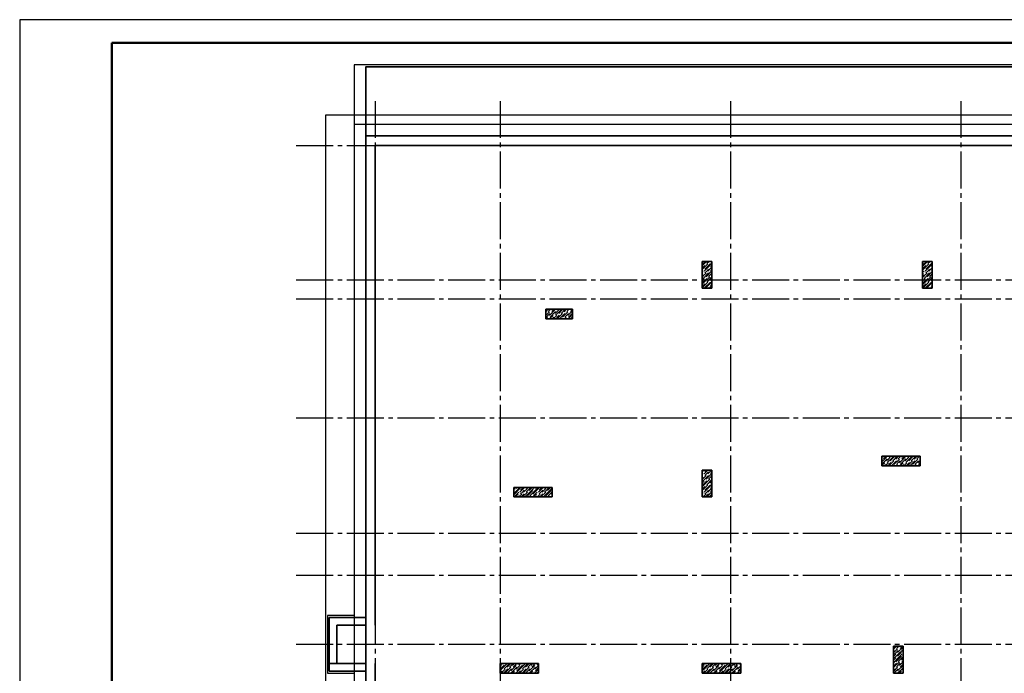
# Model space of a CAD drawing. Header units: millimetres. Extents: x 0 to 21000, y 0 to 14850.
# Tile 2 of 9: x 0 to 10689, y 7753 to 14850. Entities that reach past the tile are written whole.
import ezdxf

# ---------------------------------------------------------------- set-up
doc = ezdxf.new("R2010")
doc.units = ezdxf.units.MM
doc.linetypes.add('______5', pattern=[550, 400, -50, 50, -50])
for name, color, linetype, lineweight in [('Standard', 7, 'Continuous', 25), ('ЖБ Пилон', 180, 'Continuous', 25), ('Позиционная метка линия выноска', 7, 'Continuous', 13)]:
    doc.layers.add(name, color=color, linetype=linetype, lineweight=lineweight)
doc.layers.add('ЖБ Плита Фундамента верхний уровень', color=7, linetype='Continuous', lineweight=25, true_color=0x783c14)
doc.layers.add('ЖБ Стена верхний уровень', color=7, linetype='Continuous', lineweight=25, true_color=0x006e00)
doc.layers.add('Оси', color=7, linetype='______5', true_color=0x656565)

msp = doc.modelspace()

# ---------------------------------------------------------------- hatches: boundary and pattern name
at = {"layer": 'ЖБ Пилон', "linetype": 'Continuous', "lineweight": 18, "transparency": 33554687}
for points in [[(7446, 12191), (7448, 12193), (7451, 12191), (7448, 12188)], [(7479, 12209), (7481, 12212), (7484, 12209), (7481, 12207)], [(7506, 12211), (7508, 12213), (7511, 12211), (7508, 12208)], [(9846, 12191), (9848, 12193), (9851, 12191), (9848, 12188)], [(9879, 12209), (9881, 12212), (9884, 12209), (9881, 12207)], [(9906, 12211), (9906, 12211), (9906, 12210)], [(7419, 12109), (7421, 12112), (7424, 12109), (7421, 12107)], [(7426, 12131), (7428, 12133), (7431, 12131), (7428, 12128)], [(7426, 12091), (7428, 12093), (7431, 12091), (7428, 12088)], [(7459, 12109), (7461, 12112), (7464, 12109), (7461, 12107)], [(7486, 12151), (7488, 12153), (7491, 12151), (7488, 12148)], [(7486, 12111), (7488, 12113), (7491, 12111), (7488, 12108)], [(9819, 12109), (9821, 12112), (9824, 12109), (9821, 12107)], [(9826, 12131), (9828, 12133), (9831, 12131), (9828, 12128)], [(9826, 12091), (9828, 12093), (9831, 12091), (9828, 12088)], [(9859, 12109), (9861, 12112), (9864, 12109), (9861, 12107)], [(9886, 12151), (9888, 12153), (9891, 12151), (9888, 12148)], [(9886, 12111), (9888, 12113), (9891, 12111), (9888, 12108)], [(7410, 12031), (7411, 12031), (7410, 12030)], [(7439, 12049), (7441, 12052), (7444, 12049), (7441, 12047)], [(7446, 11991), (7448, 11993), (7451, 11991), (7448, 11988)], [(7466, 12051), (7468, 12053), (7471, 12051), (7468, 12048)], [(7479, 12009), (7481, 12012), (7484, 12009), (7481, 12007)], [(7499, 12069), (7501, 12072), (7504, 12069), (7501, 12067)], [(7506, 12011), (7508, 12013), (7511, 12011), (7508, 12008)], [(9802, 12051), (9804, 12049), (9802, 12048)], [(9806, 12031), (9808, 12033), (9811, 12031), (9808, 12028)], [(9839, 12049), (9841, 12052), (9844, 12049), (9841, 12047)], [(9846, 11991), (9848, 11993), (9851, 11991), (9848, 11988)], [(9866, 12051), (9868, 12053), (9871, 12051), (9868, 12048)], [(9879, 12009), (9881, 12012), (9884, 12009), (9881, 12007)], [(9899, 12069), (9901, 12072), (9904, 12069), (9901, 12067)], [(9906, 12011), (9906, 12011), (9906, 12010)], [(7486, 11951), (7488, 11953), (7491, 11951), (7488, 11948)], [(9886, 11951), (9888, 11953), (9891, 11951), (9888, 11948)], [(5726, 11671), (5728, 11673), (5731, 11671), (5728, 11668)], [(5759, 11689), (5761, 11692), (5764, 11689), (5761, 11687)], [(5766, 11671), (5768, 11673), (5771, 11671), (5768, 11668)], [(5799, 11649), (5801, 11652), (5804, 11649), (5801, 11647)], [(5826, 11691), (5828, 11693), (5831, 11691), (5828, 11688)], [(5839, 11649), (5841, 11652), (5844, 11649), (5841, 11647)], [(5866, 11651), (5868, 11653), (5871, 11651), (5868, 11648)], [(5899, 11669), (5901, 11672), (5904, 11669), (5901, 11667)], [(5926, 11671), (5928, 11673), (5931, 11671), (5928, 11668)], [(5959, 11689), (5961, 11692), (5964, 11689), (5961, 11687)], [(5966, 11671), (5968, 11673), (5971, 11671), (5968, 11668)], [(5999, 11649), (6001, 11652), (6002, 11651), (6002, 11648), (6001, 11647)], [(5710, 11611), (5711, 11611), (5710, 11610)], [(5739, 11629), (5741, 11632), (5744, 11629), (5741, 11627)], [(5746, 11611), (5748, 11613), (5751, 11611), (5748, 11608)], [(5806, 11631), (5808, 11633), (5811, 11631), (5808, 11628)], [(5879, 11609), (5881, 11612), (5884, 11609), (5881, 11607)], [(5906, 11611), (5908, 11613), (5911, 11611), (5908, 11608)], [(5939, 11629), (5941, 11632), (5944, 11629), (5941, 11627)], [(5946, 11611), (5948, 11613), (5951, 11611), (5948, 11608)], [(9360, 10091), (9361, 10092), (9364, 10089), (9361, 10087), (9360, 10088)], [(9366, 10071), (9368, 10073), (9371, 10071), (9368, 10068)], [(9399, 10049), (9401, 10052), (9404, 10049), (9401, 10047)], [(9424, 10109), (9421, 10107), (9419, 10109)], [(9426, 10091), (9428, 10093), (9431, 10091), (9428, 10088)], [(9439, 10049), (9441, 10052), (9444, 10049), (9441, 10047)], [(9464, 10109), (9461, 10107), (9459, 10109)], [(9466, 10051), (9468, 10053), (9471, 10051), (9468, 10048)], [(9489, 10109), (9488, 10108), (9487, 10109)], [(9499, 10069), (9501, 10072), (9504, 10069), (9501, 10067)], [(9526, 10071), (9528, 10073), (9531, 10071), (9528, 10068)], [(9559, 10089), (9561, 10092), (9564, 10089), (9561, 10087)], [(9566, 10071), (9568, 10073), (9571, 10071), (9568, 10068)], [(9599, 10049), (9601, 10052), (9604, 10049), (9601, 10047)], [(9624, 10109), (9621, 10107), (9619, 10109)], [(9626, 10091), (9628, 10093), (9631, 10091), (9628, 10088)], [(9639, 10049), (9641, 10052), (9644, 10049), (9641, 10047)], [(9664, 10109), (9661, 10107), (9659, 10109)], [(9666, 10051), (9668, 10053), (9671, 10051), (9668, 10048)], [(9689, 10109), (9688, 10108), (9687, 10109)], [(9699, 10069), (9701, 10072), (9704, 10069), (9701, 10067)], [(9726, 10071), (9728, 10073), (9731, 10071), (9728, 10068)], [(9759, 10089), (9761, 10092), (9764, 10089), (9761, 10087)], [(9766, 10071), (9768, 10073), (9771, 10071), (9768, 10068)], [(7486, 9951), (7488, 9953), (7491, 9951), (7488, 9948)], [(9406, 10031), (9408, 10033), (9411, 10031), (9408, 10028)], [(9479, 10009), (9481, 10012), (9484, 10009), (9481, 10007)], [(9506, 10011), (9508, 10013), (9511, 10011), (9508, 10008)], [(9539, 10029), (9541, 10032), (9544, 10029), (9541, 10027)], [(9546, 10011), (9548, 10013), (9551, 10011), (9548, 10008)], [(9606, 10031), (9608, 10033), (9611, 10031), (9608, 10028)], [(9679, 10009), (9681, 10012), (9684, 10009), (9681, 10007)], [(9706, 10011), (9708, 10013), (9711, 10011), (9708, 10008)], [(9739, 10029), (9741, 10032), (9744, 10029), (9741, 10027)], [(9746, 10011), (9748, 10013), (9751, 10011), (9748, 10008)], [(7419, 9909), (7421, 9912), (7424, 9909), (7421, 9907)], [(7426, 9931), (7428, 9933), (7431, 9931), (7428, 9928)], [(7426, 9891), (7428, 9893), (7431, 9891), (7428, 9888)], [(7439, 9849), (7441, 9852), (7444, 9849), (7441, 9847)], [(7459, 9909), (7461, 9912), (7464, 9909), (7461, 9907)], [(7466, 9851), (7468, 9853), (7471, 9851), (7468, 9848)], [(7486, 9911), (7488, 9913), (7491, 9911), (7488, 9908)], [(7499, 9869), (7501, 9872), (7504, 9869), (7501, 9867)], [(5379, 9749), (5381, 9752), (5384, 9749), (5381, 9747)], [(5386, 9771), (5387, 9772), (5389, 9772), (5391, 9771), (5388, 9768)], [(5426, 9731), (5428, 9733), (5431, 9731), (5428, 9728)], [(5486, 9751), (5488, 9753), (5491, 9751), (5488, 9748)], [(5519, 9769), (5521, 9772), (5521, 9772), (5524, 9769), (5521, 9767)], [(5519, 9729), (5521, 9732), (5524, 9729), (5521, 9727)], [(5579, 9749), (5581, 9752), (5584, 9749), (5581, 9747)], [(5586, 9771), (5587, 9772), (5589, 9772), (5591, 9771), (5588, 9768)], [(5626, 9731), (5628, 9733), (5631, 9731), (5628, 9728)], [(5686, 9751), (5688, 9753), (5691, 9751), (5688, 9748)], [(5719, 9769), (5721, 9772), (5721, 9772), (5724, 9769), (5721, 9767)], [(5719, 9729), (5721, 9732), (5724, 9729), (5721, 9727)], [(5779, 9749), (5781, 9752), (5781, 9747)], [(7410, 9831), (7411, 9831), (7410, 9830)], [(7426, 9731), (7428, 9733), (7431, 9731), (7428, 9728)], [(7446, 9791), (7448, 9793), (7451, 9791), (7448, 9788)], [(7479, 9809), (7481, 9812), (7484, 9809), (7481, 9807)], [(7486, 9751), (7488, 9753), (7491, 9751), (7488, 9748)], [(7506, 9811), (7508, 9813), (7511, 9811), (7508, 9808)], [(5366, 9671), (5368, 9673), (5371, 9671), (5368, 9668)], [(5419, 9709), (5421, 9712), (5424, 9709), (5421, 9707)], [(5426, 9691), (5428, 9693), (5431, 9691), (5428, 9688)], [(5459, 9709), (5461, 9712), (5464, 9709), (5461, 9707)], [(5486, 9711), (5488, 9713), (5491, 9711), (5488, 9708)], [(5499, 9669), (5501, 9672), (5504, 9669), (5502, 9668), (5501, 9668)], [(5526, 9671), (5528, 9673), (5531, 9671), (5528, 9668)], [(5559, 9689), (5561, 9692), (5564, 9689), (5561, 9687)], [(5566, 9671), (5568, 9673), (5571, 9671), (5568, 9668)], [(5619, 9709), (5621, 9712), (5624, 9709), (5621, 9707)], [(5626, 9691), (5628, 9693), (5631, 9691), (5628, 9688)], [(5659, 9709), (5661, 9712), (5664, 9709), (5661, 9707)], [(5686, 9711), (5688, 9713), (5691, 9711), (5688, 9708)], [(5699, 9669), (5701, 9672), (5704, 9669), (5702, 9668), (5701, 9668)], [(5726, 9671), (5728, 9673), (5731, 9671), (5728, 9668)], [(5759, 9689), (5761, 9692), (5764, 9689), (5761, 9687)], [(5766, 9671), (5768, 9673), (5771, 9671), (5768, 9668)], [(7419, 9709), (7421, 9712), (7424, 9709), (7421, 9707)], [(7426, 9691), (7428, 9693), (7431, 9691), (7428, 9688)], [(7459, 9709), (7461, 9712), (7464, 9709), (7461, 9707)], [(7486, 9711), (7488, 9713), (7491, 9711), (7488, 9708)], [(7499, 9669), (7501, 9672), (7504, 9669), (7502, 9668), (7501, 9668)], [(9539, 8029), (9541, 8032), (9544, 8029), (9541, 8027)], [(9486, 7951), (9488, 7953), (9491, 7951), (9488, 7948)], [(9486, 7911), (9488, 7913), (9491, 7911), (9488, 7908)], [(9506, 8011), (9508, 8013), (9511, 8011), (9508, 8008)], [(9519, 7969), (9521, 7972), (9524, 7969), (9521, 7967)], [(9519, 7929), (9521, 7932), (9524, 7929), (9521, 7927)], [(9546, 8011), (9548, 8013), (9551, 8011), (9548, 8008)], [(9579, 7989), (9581, 7992), (9584, 7989), (9581, 7987)], [(9579, 7949), (9581, 7952), (9584, 7949), (9581, 7947)], [(9586, 7971), (9588, 7973), (9590, 7972), (9590, 7969), (9588, 7968)], [(5239, 7849), (5241, 7852), (5244, 7849), (5241, 7847)], [(5266, 7851), (5268, 7853), (5271, 7851), (5268, 7848)], [(5279, 7809), (5281, 7812), (5284, 7809), (5281, 7807)], [(5306, 7811), (5308, 7813), (5311, 7811), (5308, 7808)], [(5339, 7829), (5341, 7832), (5344, 7829), (5341, 7827)], [(5346, 7811), (5348, 7813), (5351, 7811), (5348, 7808)], [(5399, 7849), (5401, 7852), (5404, 7849), (5401, 7847)], [(5406, 7831), (5408, 7833), (5411, 7831), (5408, 7828)], [(5439, 7849), (5441, 7852), (5444, 7849), (5441, 7847)], [(5466, 7851), (5468, 7853), (5471, 7851), (5468, 7848)], [(5479, 7809), (5481, 7812), (5484, 7809), (5481, 7807)], [(5506, 7811), (5508, 7813), (5511, 7811), (5508, 7808)], [(5539, 7829), (5541, 7832), (5544, 7829), (5541, 7827)], [(5546, 7811), (5548, 7813), (5551, 7811), (5548, 7808)], [(5599, 7849), (5601, 7852), (5604, 7849), (5601, 7847)], [(5606, 7831), (5608, 7833), (5611, 7831), (5608, 7828)], [(7410, 7831), (7411, 7831), (7410, 7830)], [(7439, 7849), (7441, 7852), (7444, 7849), (7441, 7847)], [(7466, 7851), (7468, 7853), (7471, 7851), (7468, 7848)], [(7479, 7809), (7481, 7812), (7484, 7809), (7481, 7807)], [(7506, 7811), (7508, 7813), (7511, 7811), (7508, 7808)], [(7539, 7829), (7541, 7832), (7544, 7829), (7541, 7827)], [(7546, 7811), (7548, 7813), (7551, 7811), (7548, 7808)], [(7599, 7849), (7601, 7852), (7604, 7849), (7601, 7847)], [(7606, 7831), (7608, 7833), (7611, 7831), (7608, 7828)], [(7639, 7849), (7641, 7852), (7644, 7849), (7641, 7847)], [(7666, 7851), (7668, 7853), (7671, 7851), (7668, 7848)], [(7679, 7809), (7681, 7812), (7684, 7809), (7681, 7807)], [(7706, 7811), (7708, 7813), (7711, 7811), (7708, 7808)], [(7739, 7829), (7741, 7832), (7744, 7829), (7741, 7827)], [(7746, 7811), (7748, 7813), (7751, 7811), (7748, 7808)], [(7799, 7849), (7801, 7852), (7804, 7849), (7801, 7847)], [(7806, 7831), (7808, 7833), (7811, 7831), (7808, 7828)], [(9499, 7869), (9501, 7872), (9504, 7869), (9501, 7867)], [(9506, 7811), (9508, 7813), (9511, 7811), (9508, 7808)], [(9526, 7871), (9528, 7873), (9531, 7871), (9528, 7868)], [(9539, 7829), (9541, 7832), (9544, 7829), (9541, 7827)], [(9546, 7811), (9548, 7813), (9551, 7811), (9548, 7808)], [(9559, 7889), (9561, 7892), (9564, 7889), (9561, 7887)], [(9566, 7871), (9568, 7873), (9571, 7871), (9568, 7868)], [(5246, 7791), (5248, 7793), (5251, 7791), (5248, 7788)], [(5319, 7769), (5321, 7772), (5324, 7769), (5321, 7767)], [(5379, 7789), (5381, 7792), (5384, 7789), (5381, 7787)], [(5386, 7771), (5388, 7773), (5391, 7771), (5388, 7768)], [(5446, 7791), (5448, 7793), (5451, 7791), (5448, 7788)], [(5519, 7769), (5521, 7772), (5524, 7769), (5521, 7767)], [(5579, 7789), (5581, 7792), (5584, 7789), (5581, 7787)], [(5586, 7771), (5588, 7773), (5591, 7771), (5588, 7768)], [(7446, 7791), (7448, 7793), (7451, 7791), (7448, 7788)], [(7519, 7769), (7521, 7772), (7524, 7769), (7521, 7767)], [(7579, 7789), (7581, 7792), (7584, 7789), (7581, 7787)], [(7586, 7771), (7588, 7773), (7591, 7771), (7588, 7768)], [(7646, 7791), (7648, 7793), (7651, 7791), (7648, 7788)], [(7719, 7769), (7721, 7772), (7724, 7769), (7721, 7767)], [(7779, 7789), (7781, 7792), (7784, 7789), (7781, 7787)], [(7786, 7771), (7788, 7773), (7791, 7771), (7788, 7768)], [(9519, 7769), (9521, 7772), (9524, 7769), (9521, 7767)], [(9579, 7789), (9581, 7792), (9584, 7789), (9581, 7787)], [(9586, 7771), (9588, 7773), (9590, 7772), (9590, 7769), (9588, 7768)]]:
    msp.add_hatch(color=7, dxfattribs=at).paths.add_polyline_path(points, flags=16)

# ---------------------------------------------------------------- linework, layer by layer
at = {"layer": 'Standard', "color": 7, "linetype": 'Continuous', "lineweight": 25, "transparency": 33554687}
msp.add_line((1000, 14600), (1000, 529), dxfattribs=at)
msp.add_lwpolyline([(0, 0), (21000, 0), (21000, 14850), (0, 14850), (0, 0)], close=True, dxfattribs=at)
at = {"layer": 'Standard', "color": 7, "linetype": 'Continuous', "lineweight": 13, "transparency": 33554687}
msp.add_lwpolyline([(21000, 14850), (0, 14850), (0, 0), (21000, 0), (21000, 14850)], dxfattribs=at)
at = {"layer": 'Standard', "color": 7, "linetype": 'Continuous', "lineweight": 50, "transparency": 33554687}
msp.add_lwpolyline([(1000, 14600), (20750, 14600), (20750, 250), (1000, 250), (1000, 14600)], close=True, dxfattribs=at)
at = {"layer": 'Standard', "color": 7, "linetype": 'Continuous', "lineweight": -3, "transparency": 33554687}
msp.add_lwpolyline([(3631, 4172), (16756, 4172), (16756, 14359), (3631, 14359), (3631, 4172)], dxfattribs=at)
at = {"layer": 'Standard', "color": 7, "linetype": 'Continuous', "lineweight": 35, "transparency": 33554687}
msp.add_lwpolyline([(3756, 4297), (16735, 4297), (16735, 14338), (3756, 14338), (3756, 4297)], dxfattribs=at)
at = {"layer": 'Standard', "color": 254, "linetype": 'Continuous', "lineweight": -3, "true_color": 0xc4c4ff, "transparency": 33554687}
msp.add_lwpolyline([(3319, 4086), (16777, 4086), (16777, 13814), (3319, 13814), (3319, 4086)], dxfattribs=at)
at = {"layer": 'ЖБ Пилон', "color": 7, "linetype": 'Continuous', "lineweight": 35, "transparency": 33554687}
for p, q in [((7515, 12226), (7410, 12226)), ((7410, 12226), (7410, 11934)), ((7410, 12226), (7410, 11934)), ((7515, 12226), (7410, 12226)), ((7515, 11934), (7515, 12226)), ((7515, 11934), (7515, 12226)), ((9906, 12226), (9802, 12226)), ((9802, 12226), (9802, 11934)), ((9802, 12226), (9802, 11934)), ((9906, 12226), (9802, 12226)), ((9906, 11934), (9906, 12226)), ((9906, 11934), (9906, 12226)), ((7410, 11934), (7515, 11934)), ((7410, 11934), (7515, 11934)), ((9802, 11934), (9906, 11934)), ((9802, 11934), (9906, 11934)), ((6002, 11705), (5710, 11705)), ((5710, 11705), (5710, 11601)), ((5710, 11705), (5710, 11601)), ((6002, 11705), (5710, 11705)), ((6002, 11601), (6002, 11705)), ((6002, 11601), (6002, 11705)), ((5710, 11601), (6002, 11601)), ((5710, 11601), (6002, 11601)), ((9777, 10109), (9360, 10109)), ((9360, 10109), (9360, 10005)), ((9360, 10109), (9360, 10005)), ((9777, 10109), (9360, 10109)), ((9777, 10005), (9777, 10109)), ((9777, 10005), (9777, 10109)), ((7515, 9959), (7410, 9959)), ((7410, 9959), (7410, 9668)), ((7410, 9959), (7410, 9668)), ((7515, 9959), (7410, 9959)), ((7515, 9668), (7515, 9959)), ((7515, 9668), (7515, 9959)), ((9360, 10005), (9777, 10005)), ((9360, 10005), (9777, 10005)), ((5781, 9772), (5365, 9772)), ((5365, 9772), (5365, 9668)), ((5365, 9772), (5365, 9668)), ((5781, 9772), (5365, 9772)), ((5781, 9668), (5781, 9772)), ((5781, 9668), (5781, 9772)), ((5365, 9668), (5781, 9668)), ((5365, 9668), (5781, 9668)), ((7410, 9668), (7515, 9668)), ((7410, 9668), (7515, 9668)), ((9590, 8047), (9485, 8047)), ((9485, 8047), (9485, 7755)), ((9485, 8047), (9485, 7755)), ((9590, 8047), (9485, 8047)), ((9590, 7755), (9590, 8047)), ((9590, 7755), (9590, 8047)), ((5631, 7859), (5215, 7859)), ((5215, 7859), (5215, 7755)), ((5215, 7859), (5215, 7755)), ((5631, 7859), (5215, 7859)), ((5631, 7755), (5631, 7859)), ((5631, 7755), (5631, 7859)), ((7827, 7859), (7410, 7859)), ((7410, 7859), (7410, 7755)), ((7410, 7859), (7410, 7755)), ((7827, 7859), (7410, 7859)), ((7827, 7755), (7827, 7859)), ((7827, 7755), (7827, 7859)), ((5215, 7755), (5631, 7755)), ((5215, 7755), (5631, 7755)), ((7410, 7755), (7827, 7755)), ((7410, 7755), (7827, 7755)), ((9485, 7755), (9590, 7755)), ((9485, 7755), (9590, 7755))]:
    msp.add_line(p, q, dxfattribs=at)
at = {"layer": 'ЖБ Пилон', "color": 251, "linetype": 'Continuous', "lineweight": 18, "true_color": 0x494949, "transparency": 33554687}
for p, q in [((7444, 12226), (7410, 12193)), ((7418, 12226), (7410, 12219)), ((7431, 12199), (7410, 12179)), ((7431, 12199), (7458, 12226)), ((7471, 12199), (7431, 12159)), ((7498, 12201), (7438, 12141)), ((7484, 12226), (7458, 12201)), ((7471, 12159), (7515, 12203)), ((7498, 12226), (7491, 12219)), ((9844, 12226), (9802, 12185)), ((9818, 12226), (9802, 12210)), ((9831, 12199), (9802, 12170)), ((9831, 12199), (9858, 12226)), ((9871, 12199), (9831, 12159)), ((9898, 12201), (9838, 12141)), ((9884, 12226), (9858, 12201)), ((9871, 12159), (9906, 12195)), ((9898, 12226), (9891, 12219)), ((7410, 12153), (7438, 12181)), ((7431, 12159), (7410, 12139)), ((7418, 12121), (7410, 12113)), ((7411, 12099), (7410, 12099)), ((7418, 12081), (7410, 12073)), ((7411, 12059), (7431, 12079)), ((7478, 12101), (7418, 12041)), ((7471, 12159), (7431, 12119)), ((7431, 12079), (7451, 12099)), ((7438, 12101), (7458, 12121)), ((7511, 12119), (7451, 12059)), ((7458, 12121), (7478, 12141)), ((7511, 12159), (7471, 12119)), ((7515, 12097), (7478, 12061)), ((7515, 12177), (7498, 12161)), ((7515, 12137), (7498, 12121)), ((7515, 12083), (7511, 12079)), ((9802, 12145), (9838, 12181)), ((9831, 12159), (9802, 12130)), ((9818, 12121), (9802, 12105)), ((9811, 12099), (9802, 12090)), ((9818, 12081), (9802, 12065)), ((9811, 12059), (9831, 12079)), ((9878, 12101), (9818, 12041)), ((9871, 12159), (9831, 12119)), ((9831, 12079), (9851, 12099)), ((9838, 12101), (9858, 12121)), ((9906, 12115), (9851, 12059)), ((9858, 12121), (9878, 12141)), ((9906, 12155), (9871, 12119)), ((9906, 12089), (9878, 12061)), ((9906, 12169), (9898, 12161)), ((9906, 12129), (9898, 12121)), ((7458, 12041), (7410, 11993)), ((7431, 12039), (7410, 12019)), ((7431, 11999), (7410, 11979)), ((7410, 11953), (7438, 11981)), ((7431, 11999), (7491, 12059)), ((7471, 11999), (7431, 11959)), ((7498, 12001), (7438, 11941)), ((7515, 12057), (7458, 12001)), ((7471, 11959), (7515, 12003)), ((7515, 12043), (7491, 12019)), ((7515, 11977), (7498, 11961)), ((9858, 12041), (9802, 11985)), ((9831, 12039), (9802, 12010)), ((9831, 11999), (9802, 11970)), ((9802, 11945), (9838, 11981)), ((9831, 11999), (9891, 12059)), ((9871, 11999), (9831, 11959)), ((9898, 12001), (9838, 11941)), ((9906, 12049), (9858, 12001)), ((9871, 11959), (9906, 11995)), ((9906, 12035), (9891, 12019)), ((7431, 11959), (7410, 11939)), ((7471, 11959), (7446, 11934)), ((7472, 11934), (7478, 11941)), ((7511, 11959), (7486, 11934)), ((7515, 11937), (7512, 11934)), ((9831, 11959), (9806, 11934)), ((9871, 11959), (9846, 11934)), ((9872, 11934), (9878, 11941)), ((9906, 11955), (9886, 11934)), ((9906, 11969), (9898, 11961)), ((5723, 11705), (5710, 11693)), ((5751, 11679), (5710, 11639)), ((5718, 11661), (5710, 11653)), ((5737, 11705), (5711, 11679)), ((5763, 11705), (5738, 11681)), ((5738, 11641), (5758, 11661)), ((5811, 11699), (5751, 11639)), ((5818, 11681), (5758, 11621)), ((5777, 11705), (5771, 11699)), ((5803, 11705), (5778, 11681)), ((5811, 11659), (5831, 11679)), ((5878, 11701), (5818, 11641)), ((5831, 11679), (5851, 11699)), ((5833, 11601), (5891, 11659)), ((5838, 11701), (5843, 11705)), ((5897, 11705), (5851, 11659)), ((5918, 11661), (5859, 11601)), ((5923, 11705), (5878, 11661)), ((5951, 11679), (5891, 11619)), ((5937, 11705), (5911, 11679)), ((5963, 11705), (5938, 11681)), ((5938, 11641), (5958, 11661)), ((6002, 11690), (5951, 11639)), ((6002, 11665), (5958, 11621)), ((5977, 11705), (5971, 11699)), ((6002, 11705), (5978, 11681)), ((5713, 11601), (5731, 11619)), ((5718, 11621), (5738, 11641)), ((5791, 11639), (5753, 11601)), ((5779, 11601), (5798, 11621)), ((5831, 11639), (5793, 11601)), ((5858, 11641), (5819, 11601)), ((5913, 11601), (5931, 11619)), ((5918, 11621), (5938, 11641)), ((5991, 11639), (5953, 11601)), ((5979, 11601), (5998, 11621)), ((6002, 11610), (5993, 11601)), ((9367, 10109), (9360, 10103)), ((9411, 10099), (9360, 10049)), ((9418, 10081), (9360, 10023)), ((9381, 10109), (9371, 10099)), ((9407, 10109), (9378, 10081)), ((9411, 10059), (9431, 10079)), ((9478, 10101), (9418, 10041)), ((9431, 10079), (9451, 10099)), ((9437, 10005), (9491, 10059)), ((9438, 10101), (9447, 10109)), ((9501, 10109), (9451, 10059)), ((9518, 10061), (9463, 10005)), ((9527, 10109), (9478, 10061)), ((9551, 10079), (9491, 10019)), ((9541, 10109), (9511, 10079)), ((9567, 10109), (9538, 10081)), ((9538, 10041), (9558, 10061)), ((9611, 10099), (9551, 10039)), ((9618, 10081), (9558, 10021)), ((9581, 10109), (9571, 10099)), ((9607, 10109), (9578, 10081)), ((9611, 10059), (9631, 10079)), ((9678, 10101), (9618, 10041)), ((9631, 10079), (9651, 10099)), ((9637, 10005), (9691, 10059)), ((9638, 10101), (9647, 10109)), ((9701, 10109), (9651, 10059)), ((9718, 10061), (9663, 10005)), ((9727, 10109), (9678, 10061)), ((9751, 10079), (9691, 10019)), ((9741, 10109), (9711, 10079)), ((9767, 10109), (9738, 10081)), ((9738, 10041), (9758, 10061)), ((9777, 10065), (9751, 10039)), ((9777, 10105), (9771, 10099)), ((7410, 9953), (7417, 9959)), ((7431, 9959), (7410, 9939)), ((7471, 9959), (7431, 9919)), ((7457, 9959), (7438, 9941)), ((7511, 9959), (7471, 9919)), ((9391, 10039), (9360, 10009)), ((9383, 10005), (9398, 10021)), ((9431, 10039), (9397, 10005)), ((9458, 10041), (9423, 10005)), ((9517, 10005), (9531, 10019)), ((9518, 10021), (9538, 10041)), ((9591, 10039), (9557, 10005)), ((9583, 10005), (9598, 10021)), ((9631, 10039), (9597, 10005)), ((9658, 10041), (9623, 10005)), ((9717, 10005), (9731, 10019)), ((9718, 10021), (9738, 10041)), ((9777, 10025), (9757, 10005)), ((9777, 10040), (9758, 10021)), ((7418, 9921), (7410, 9913)), ((7411, 9899), (7410, 9899)), ((7418, 9881), (7410, 9873)), ((7458, 9841), (7410, 9793)), ((7431, 9839), (7410, 9819)), ((7411, 9859), (7431, 9879)), ((7478, 9901), (7418, 9841)), ((7431, 9879), (7451, 9899)), ((7431, 9799), (7491, 9859)), ((7438, 9901), (7458, 9921)), ((7511, 9919), (7451, 9859)), ((7458, 9921), (7478, 9941)), ((7515, 9857), (7458, 9801)), ((7515, 9897), (7478, 9861)), ((7515, 9843), (7491, 9819)), ((7515, 9937), (7498, 9921)), ((7515, 9883), (7511, 9879)), ((5378, 9761), (5365, 9747)), ((5371, 9739), (5365, 9733)), ((5431, 9759), (5371, 9699)), ((5378, 9721), (5429, 9772)), ((5404, 9772), (5391, 9759)), ((5444, 9772), (5431, 9759)), ((5471, 9759), (5431, 9719)), ((5469, 9772), (5438, 9741)), ((5458, 9721), (5478, 9741)), ((5471, 9759), (5484, 9772)), ((5511, 9759), (5471, 9719)), ((5509, 9772), (5498, 9761)), ((5538, 9761), (5498, 9721)), ((5571, 9739), (5511, 9679)), ((5531, 9739), (5551, 9759)), ((5538, 9761), (5549, 9772)), ((5578, 9761), (5538, 9721)), ((5551, 9759), (5564, 9772)), ((5631, 9759), (5571, 9699)), ((5578, 9721), (5629, 9772)), ((5604, 9772), (5591, 9759)), ((5644, 9772), (5631, 9759)), ((5671, 9759), (5631, 9719)), ((5669, 9772), (5638, 9741)), ((5658, 9721), (5678, 9741)), ((5671, 9759), (5684, 9772)), ((5711, 9759), (5671, 9719)), ((5709, 9772), (5698, 9761)), ((5738, 9761), (5698, 9721)), ((5771, 9739), (5711, 9679)), ((5731, 9739), (5751, 9759)), ((5738, 9761), (5749, 9772)), ((5778, 9761), (5738, 9721)), ((5751, 9759), (5764, 9772)), ((7431, 9799), (7410, 9779)), ((7410, 9753), (7438, 9781)), ((7431, 9759), (7410, 9739)), ((7471, 9799), (7431, 9759)), ((7471, 9759), (7431, 9719)), ((7498, 9801), (7438, 9741)), ((7458, 9721), (7478, 9741)), ((7471, 9759), (7515, 9803)), ((7511, 9759), (7471, 9719)), ((7515, 9777), (7498, 9761)), ((7515, 9737), (7498, 9721)), ((5378, 9721), (5365, 9707)), ((5418, 9721), (5378, 9681)), ((5411, 9699), (5379, 9668)), ((5418, 9681), (5405, 9668)), ((5419, 9668), (5431, 9679)), ((5431, 9679), (5451, 9699)), ((5438, 9701), (5458, 9721)), ((5478, 9701), (5445, 9668)), ((5511, 9719), (5459, 9668)), ((5538, 9721), (5485, 9668)), ((5578, 9721), (5538, 9681)), ((5551, 9679), (5539, 9668)), ((5618, 9721), (5578, 9681)), ((5611, 9699), (5579, 9668)), ((5618, 9681), (5605, 9668)), ((5619, 9668), (5631, 9679)), ((5631, 9679), (5651, 9699)), ((5638, 9701), (5658, 9721)), ((5678, 9701), (5645, 9668)), ((5711, 9719), (5659, 9668)), ((5738, 9721), (5685, 9668)), ((5778, 9721), (5738, 9681)), ((5751, 9679), (5739, 9668)), ((5781, 9710), (5771, 9699)), ((5778, 9721), (5781, 9724)), ((5781, 9684), (5778, 9681)), ((5781, 9670), (5779, 9668)), ((7418, 9721), (7410, 9713)), ((7411, 9699), (7410, 9699)), ((7418, 9681), (7410, 9673)), ((7419, 9668), (7431, 9679)), ((7431, 9679), (7451, 9699)), ((7438, 9701), (7458, 9721)), ((7478, 9701), (7445, 9668)), ((7511, 9719), (7459, 9668)), ((7515, 9697), (7485, 9668)), ((7515, 9683), (7511, 9679)), ((9504, 8047), (9485, 8028)), ((9485, 7974), (9531, 8019)), ((9519, 8047), (9491, 8019)), ((9518, 8021), (9538, 8041)), ((9590, 8038), (9531, 7979)), ((9538, 8041), (9544, 8047)), ((9559, 8047), (9551, 8039)), ((9584, 8047), (9558, 8021)), ((9498, 8001), (9485, 7988)), ((9511, 7959), (9485, 7934)), ((9538, 7921), (9485, 7868)), ((9511, 7919), (9485, 7894)), ((9538, 8001), (9498, 7961)), ((9538, 7961), (9498, 7921)), ((9571, 7939), (9511, 7879)), ((9531, 7939), (9551, 7959)), ((9538, 7961), (9590, 8012)), ((9578, 7961), (9538, 7921)), ((9578, 7921), (9538, 7881)), ((9551, 7959), (9571, 7979)), ((9590, 7918), (9571, 7899)), ((9578, 7921), (9590, 7932)), ((5258, 7841), (5215, 7797)), ((5231, 7839), (5215, 7823)), ((5237, 7859), (5218, 7841)), ((5231, 7799), (5291, 7859)), ((5317, 7859), (5258, 7801)), ((5271, 7759), (5331, 7819)), ((5331, 7859), (5291, 7819)), ((5318, 7821), (5338, 7841)), ((5391, 7839), (5331, 7779)), ((5338, 7841), (5357, 7859)), ((5338, 7761), (5398, 7821)), ((5371, 7859), (5351, 7839)), ((5397, 7859), (5358, 7821)), ((5431, 7839), (5391, 7799)), ((5458, 7841), (5398, 7781)), ((5437, 7859), (5418, 7841)), ((5431, 7799), (5491, 7859)), ((5517, 7859), (5458, 7801)), ((5471, 7759), (5531, 7819)), ((5531, 7859), (5491, 7819)), ((5518, 7821), (5538, 7841)), ((5591, 7839), (5531, 7779)), ((5538, 7841), (5557, 7859)), ((5538, 7761), (5598, 7821)), ((5571, 7859), (5551, 7839)), ((5597, 7859), (5558, 7821)), ((5631, 7839), (5591, 7799)), ((5631, 7814), (5598, 7781)), ((5631, 7854), (5618, 7841)), ((7458, 7841), (7410, 7793)), ((7431, 7839), (7410, 7819)), ((7437, 7859), (7418, 7841)), ((7431, 7799), (7491, 7859)), ((7517, 7859), (7458, 7801)), ((7471, 7759), (7531, 7819)), ((7531, 7859), (7491, 7819)), ((7518, 7821), (7538, 7841)), ((7591, 7839), (7531, 7779)), ((7538, 7841), (7557, 7859)), ((7538, 7761), (7598, 7821)), ((7571, 7859), (7551, 7839)), ((7597, 7859), (7558, 7821)), ((7631, 7839), (7591, 7799)), ((7658, 7841), (7598, 7781)), ((7637, 7859), (7618, 7841)), ((7631, 7799), (7691, 7859)), ((7717, 7859), (7658, 7801)), ((7671, 7759), (7731, 7819)), ((7731, 7859), (7691, 7819)), ((7718, 7821), (7738, 7841)), ((7791, 7839), (7731, 7779)), ((7738, 7841), (7757, 7859)), ((7738, 7761), (7798, 7821)), ((7771, 7859), (7751, 7839)), ((7797, 7859), (7758, 7821)), ((7827, 7835), (7791, 7799)), ((7827, 7810), (7798, 7781)), ((7827, 7850), (7818, 7841)), ((9518, 7861), (9485, 7828)), ((9485, 7854), (9491, 7859)), ((9485, 7774), (9531, 7819)), ((9551, 7879), (9491, 7819)), ((9518, 7821), (9538, 7841)), ((9590, 7838), (9531, 7779)), ((9538, 7841), (9558, 7861)), ((9538, 7761), (9590, 7812)), ((9590, 7878), (9551, 7839)), ((9590, 7852), (9558, 7821)), ((9590, 7892), (9578, 7881)), ((5231, 7799), (5215, 7783)), ((5215, 7757), (5238, 7781)), ((5231, 7759), (5227, 7755)), ((5271, 7799), (5231, 7759)), ((5298, 7801), (5253, 7755)), ((5271, 7759), (5267, 7755)), ((5338, 7801), (5298, 7761)), ((5311, 7759), (5307, 7755)), ((5338, 7761), (5333, 7755)), ((5347, 7755), (5351, 7759)), ((5351, 7759), (5371, 7779)), ((5378, 7761), (5373, 7755)), ((5431, 7799), (5391, 7759)), ((5413, 7755), (5438, 7781)), ((5431, 7759), (5427, 7755)), ((5471, 7799), (5431, 7759)), ((5498, 7801), (5453, 7755)), ((5471, 7759), (5467, 7755)), ((5538, 7801), (5498, 7761)), ((5511, 7759), (5507, 7755)), ((5538, 7761), (5533, 7755)), ((5547, 7755), (5551, 7759)), ((5551, 7759), (5571, 7779)), ((5578, 7761), (5573, 7755)), ((5631, 7799), (5591, 7759)), ((5613, 7755), (5631, 7774)), ((5631, 7759), (5627, 7755)), ((5631, 7799), (5631, 7800)), ((5631, 7760), (5631, 7759)), ((7431, 7799), (7410, 7779)), ((7413, 7755), (7438, 7781)), ((7431, 7759), (7427, 7755)), ((7471, 7799), (7431, 7759)), ((7498, 7801), (7453, 7755)), ((7471, 7759), (7467, 7755)), ((7538, 7801), (7498, 7761)), ((7511, 7759), (7507, 7755)), ((7538, 7761), (7533, 7755)), ((7547, 7755), (7551, 7759)), ((7551, 7759), (7571, 7779)), ((7578, 7761), (7573, 7755)), ((7631, 7799), (7591, 7759)), ((7613, 7755), (7638, 7781)), ((7631, 7759), (7627, 7755)), ((7671, 7799), (7631, 7759)), ((7698, 7801), (7653, 7755)), ((7671, 7759), (7667, 7755)), ((7738, 7801), (7698, 7761)), ((7711, 7759), (7707, 7755)), ((7738, 7761), (7733, 7755)), ((7747, 7755), (7751, 7759)), ((7751, 7759), (7771, 7779)), ((7778, 7761), (7773, 7755)), ((7827, 7795), (7791, 7759)), ((7813, 7755), (7827, 7769)), ((7827, 7755), (7827, 7755)), ((9498, 7801), (9485, 7788)), ((9538, 7801), (9498, 7761)), ((9511, 7759), (9507, 7755)), ((9538, 7761), (9533, 7755)), ((9547, 7755), (9551, 7759)), ((9551, 7759), (9571, 7779)), ((9578, 7761), (9573, 7755))]:
    msp.add_line(p, q, dxfattribs=at)
at = {"layer": 'ЖБ Плита Фундамента верхний уровень', "color": 253, "linetype": 'Continuous', "lineweight": -3, "true_color": 0xa0a0a0, "transparency": 33554687}
for p, q in [((3631, 13713), (3631, 8380)), ((16756, 13713), (3631, 13713)), ((3340, 8380), (3340, 7755)), ((3631, 8380), (3340, 8380)), ((3340, 7755), (3631, 7755)), ((3631, 7755), (3631, 4172))]:
    msp.add_line(p, q, dxfattribs=at)
at = {"layer": 'ЖБ Стена верхний уровень', "color": 7, "linetype": 'Continuous', "lineweight": 35, "transparency": 33554687}
for p, q in [((11480, 13588), (3756, 13588)), ((3756, 13588), (3756, 13484)), ((3756, 13484), (3756, 8359)), ((3860, 8276), (3860, 13484)), ((3860, 13484), (11480, 13484)), ((3756, 8359), (3360, 8359)), ((3360, 8359), (3360, 8276)), ((3360, 8276), (3360, 7859)), ((3444, 7859), (3444, 8276)), ((3444, 8276), (3756, 8276)), ((3360, 7859), (3444, 7859)), ((3756, 7859), (3360, 7859)), ((3360, 7859), (3360, 7776)), ((3756, 7859), (3756, 4297)), ((3756, 7776), (3756, 7859)), ((3860, 5776), (3860, 7859)), ((3360, 7776), (3756, 7776))]:
    msp.add_line(p, q, dxfattribs=at)
at = {"layer": 'Оси', "color": 8, "linetype": '______5', "lineweight": -3, "transparency": 33554687}
for p, q in [((3860, 13967), (3860, 3465)), ((5215, 13967), (5215, 3465)), ((7715, 13967), (7715, 3465)), ((10215, 13967), (10215, 3465)), ((3002, 13484), (17901, 13484)), ((3002, 12026), (17901, 12026)), ((3002, 11818), (17901, 11818)), ((3002, 10526), (17901, 10526)), ((3002, 9276), (17901, 9276)), ((3002, 8818), (17901, 8818)), ((3002, 8068), (17901, 8068))]:
    msp.add_line(p, q, dxfattribs=at)
at = {"layer": 'Позиционная метка линия выноска', "color": 7, "linetype": 'Continuous', "lineweight": 18, "transparency": 33554687}
for p, q in [((3360, 7776), (3360, 8359)), ((3360, 8359), (3494, 8359)), ((3756, 8359), (3485, 8359)), ((3756, 8276), (3444, 8276)), ((3444, 8276), (3444, 7859)), ((3444, 7859), (3756, 7859)), ((3756, 7776), (3360, 7776))]:
    msp.add_line(p, q, dxfattribs=at)

doc.saveas('drawing.dxf')
